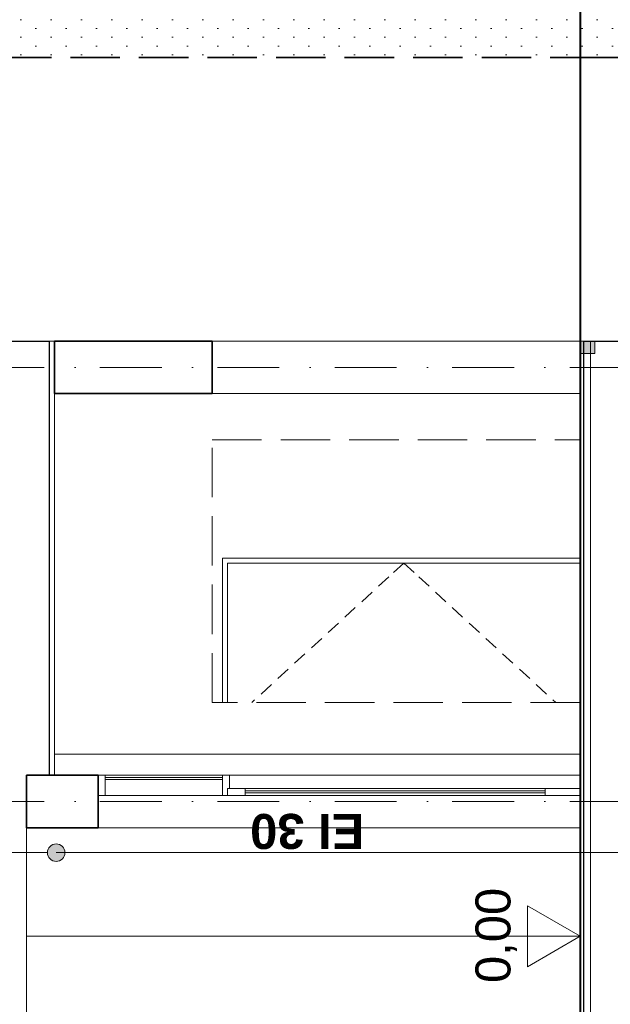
# Model space of a CAD drawing. Header units: millimetres. Extents: x -8078 to 241103, y -4319 to 602442.
# Tile 11 of 148: x 34492 to 37863, y 250973 to 256598. Entities that reach past the tile are written whole.
import ezdxf

# ---------------------------------------------------------------- set-up
doc = ezdxf.new("R2010")
doc.units = ezdxf.units.MM
doc.header["$MEASUREMENT"] = 0
doc.set_wipeout_variables(frame=1)
for name, pattern in [('Krawędzie ukryte', [3.912222, 2.822222, -1.09]), ('Kropki i Kreski', [6.702778, 3.527778, -1.763889, 0, -1.411111]), ('Wipeout_Contour', [1000, 0, -1000])]:
    doc.linetypes.add(name, pattern=pattern)
for name, color, linetype in [('#podkład', 252, 'Continuous'), ('2D - Ogólne', 7, 'Continuous'), ('Konstrukcja - Siatka mod', 7, 'Continuous'), ('Konstrukcja - Stropy', 7, 'Continuous'), ('Konstrukcja - Ściany działowe', 7, 'Continuous'), ('Konstrukcja - Ściany nośne wew..P', 7, 'Continuous'), ('Opisy - Tekst', 7, 'Continuous'), ('Wymiarowanie - Ogólne', 7, 'Continuous')]:
    doc.layers.add(name, color=color, linetype=linetype)
doc.styles.add('STYL_AUTOMATYCZNY_12', font='txt')
doc.styles.add('STYL_AUTOMATYCZNY_3', font='txt')
pattern_1 = [(0, (-208051.03, 533518.21), (0, 75), [0, -75])]
pattern_2 = [(90, (-1702.6, 957497.23), (-173.20508, 1e-14), [0, -100]), (90, (-1789.2, 957547.23), (-173.20508, 1e-14), [0, -100])]

# ---------------------------------------------------------------- blocks, each defined once
blk = doc.blocks.new('qqe433333')
at = {"linetype": 'Continuous', "lineweight": 13}
blk.add_hatch(color=252, dxfattribs=at).paths.add_polyline_path([(-4692.6, 673247.6), (-4673.5, 673251.4), (-4657.2, 673262.2), (-4646.4, 673278.4), (-4642.6, 673297.6), (-4646.4, 673316.7), (-4657.2, 673332.9), (-4673.5, 673343.8), (-4692.6, 673347.6), (-4711.7, 673343.8), (-4728, 673332.9), (-4738.8, 673316.7), (-4742.6, 673297.6), (-4738.8, 673278.4), (-4728, 673262.2), (-4711.7, 673251.4)])
at = {"layer": '2D - Ogólne', "linetype": 'Continuous', "lineweight": 0}
blk.add_hatch(color=252, dxfattribs=at).paths.add_polyline_path([(-1617.6, 676219.5), (-1702.6, 676219.5), (-1702.6, 676149.5), (-1617.6, 676149.5)])
at = {"layer": 'Konstrukcja - Ściany nośne wew..P', "linetype": 'Continuous', "lineweight": 15}
h = blk.add_hatch(dxfattribs=at)
h.set_pattern_fill('Tynk_0008', color=252, angle=90, style=0, pattern_type=2)
h.set_pattern_definition(pattern_2)
h.paths.add_polyline_path([(-1702.6, 677839.5), (-1702.6, 678139.5), (-3802.6, 678139.5), (-3802.6, 678055.5), (-5002.6, 678055.5), (-5002.6, 677839.5)])
h = blk.add_hatch(dxfattribs=at)
h.set_pattern_fill('Tynk_0008', color=252, angle=90, style=0, pattern_type=2)
h.set_pattern_definition(pattern_2)
h.paths.add_polyline_path([(-1702.6, 677839.5), (3567.4, 677839.5), (3567.4, 678055.5), (-1702.6, 678055.5)])
at = {"color": 252, "linetype": 'Continuous', "lineweight": 13, "ltscale": 100, "flags": 128}
for points in [[(-7992.6, 673297.6), (-4742.6, 673297.6)], [(-4692.6, 673297.6), (-1442.6, 673297.6)]]:
    blk.add_lwpolyline(points, dxfattribs=at)
at = {"color": 252, "linetype": 'Continuous', "lineweight": 13, "ltscale": 100}
blk.add_circle((-4692.6, 673297.6), 50, dxfattribs=at)
at = {"layer": '2D - Ogólne', "color": 252, "linetype": 'Continuous', "lineweight": 13, "ltscale": 100}
for p, q in [((-1702.6, 673859.4), (-4702.6, 673859.4)), ((-1702.6, 672819.7), (-4862.6, 672819.7))]:
    blk.add_line(p, q, dxfattribs=at)
at = {"layer": '2D - Ogólne', "color": 252, "linetype": 'Continuous', "lineweight": 13, "ltscale": 100, "flags": 128}
blk.add_lwpolyline([(-1617.6, 676219.5), (-1617.6, 676149.5), (-1702.6, 676149.5), (-1702.6, 676219.5)], close=True, dxfattribs=at)
at = {"layer": 'Konstrukcja - Siatka mod', "color": 252, "linetype": 'Kropki i Kreski', "lineweight": 13, "ltscale": 100}
for p, q in [((-21202.6, 676069.5), (2797.4, 676069.5)), ((-21202.6, 673589.5), (2797.4, 673589.5))]:
    blk.add_line(p, q, dxfattribs=at)
at = {"layer": 'Konstrukcja - Stropy', "color": 252, "linetype": 'Continuous', "lineweight": 25, "ltscale": 100}
blk.add_line((-4732.6, 676219.5), (-4732.6, 673739.5), dxfattribs=at)
at = {"layer": 'Konstrukcja - Stropy', "color": 252, "linetype": 'Continuous', "lineweight": 13, "ltscale": 100}
for p, q in [((-4732.6, 676219.5), (-4702.6, 676219.5)), ((-1702.6, 676219.5), (-1682.6, 676219.5)), ((-1642.6, 676219.5), (-1642.6, 673739.5)), ((-4702.6, 675919.5), (-4702.6, 673739.5)), ((-1642.6, 673739.5), (-1642.6, 672042.6)), ((-4862.6, 673439.5), (-4862.6, 672342.6))]:
    blk.add_line(p, q, dxfattribs=at)
at = {"layer": 'Konstrukcja - Stropy', "color": 252, "linetype": 'Continuous', "lineweight": 25, "ltscale": 100, "flags": 128}
for points in [[(-5022.6, 676219.5), (-4982.6, 676219.5), (-4732.6, 676219.5)], [(-1682.6, 676219.5), (-1642.6, 676219.5), (-1402.6, 676219.5)]]:
    blk.add_lwpolyline(points, dxfattribs=at)
at = {"layer": 'Konstrukcja - Ściany nośne wew..P', "color": 252, "linetype": 'Krawędzie ukryte', "lineweight": 35, "ltscale": 100}
for p, q in [((-5002.6, 677839.5), (-1702.6, 677839.5)), ((-1702.6, 677839.5), (3807.4, 677839.5))]:
    blk.add_line(p, q, dxfattribs=at)
at = {"layer": 'Konstrukcja - Ściany nośne wew..P', "color": 252, "linetype": 'Continuous', "lineweight": 20, "ltscale": 100}
for p, q in [((-1702.6, 676219.5), (-1702.6, 677839.5)), ((-3802.6, 676219.5), (-1702.6, 676219.5)), ((-1702.6, 675919.5), (-3802.6, 675919.5)), ((-1702.6, 673439.5), (-4452.6, 673439.5))]:
    blk.add_line(p, q, dxfattribs=at)
at = {"layer": 'Konstrukcja - Ściany nośne wew..P', "color": 252, "linetype": 'Continuous', "lineweight": 35, "ltscale": 100}
for p, q in [((-4702.6, 676219.5), (-4702.6, 675919.5)), ((-4702.6, 676219.5), (-3802.6, 676219.5)), ((-3802.6, 676219.5), (-3802.6, 675919.5)), ((-4702.6, 675919.5), (-3802.6, 675919.5)), ((-4862.6, 673739.5), (-4862.6, 673439.5)), ((-4702.6, 673739.5), (-4452.6, 673739.5)), ((-4862.6, 673439.5), (-4452.6, 673439.5))]:
    blk.add_line(p, q, dxfattribs=at)
at = {"layer": 'Konstrukcja - Ściany nośne wew..P', "color": 252, "linetype": 'Continuous', "lineweight": 13, "ltscale": 100}
for p, q in [((-1792, 673624.4), (-1847, 673624.4)), ((-1702.6, 673624.4), (-1757.6, 673624.4))]:
    blk.add_line(p, q, dxfattribs=at)
at = {"layer": 'Konstrukcja - Ściany nośne wew..P', "color": 252, "linetype": 'Continuous', "lineweight": 35, "ltscale": 100, "flags": 128}
for points in [[(-4862.6, 673739.5), (-4732.6, 673739.5), (-4702.6, 673739.5)], [(-4452.6, 673739.5), (-4452.6, 673624.5), (-4452.6, 673439.5)]]:
    blk.add_lwpolyline(points, dxfattribs=at)
at = {"layer": 'Wymiarowanie - Ogólne', "color": 252, "linetype": 'Continuous', "lineweight": 13, "ltscale": 100}
for p, q in [((-1702.6, 672819.7), (-1702.6, 673044.7)), ((-2002.6, 672645.7), (-2002.6, 672993.7)), ((-2002.6, 672993.7), (-1702.6, 672819.7)), ((-1702.6, 672819.7), (-2002.6, 672645.7)), ((-1702.6, 672819.7), (-1702.6, 672594.7))]:
    blk.add_line(p, q, dxfattribs=at)
at = {"layer": 'Opisy - Tekst', "color": 252, "linetype": 'Continuous', "lineweight": 13, "insert": (-2933.8, 673318.6), "char_height": 200, "attachment_point": 1, "rotation": 180, "style": 'STYL_AUTOMATYCZNY_12'}
blk.add_mtext('\\A1;{\\pql;\\fHelvetica|b1|i0|c238|p0;\\W1.000000;EI 30}', dxfattribs=at)
at = {"layer": 'Wymiarowanie - Ogólne', "color": 252, "linetype": 'Continuous', "lineweight": 13, "insert": (-2062.6, 672552.8), "char_height": 200, "width": 533.84, "attachment_point": 7, "rotation": 90, "style": 'STYL_AUTOMATYCZNY_3'}
blk.add_mtext('\\A1;{\\pql;\\fArial|b0|i0|c238|p0;\\W1.000000;0,00}', dxfattribs=at)
at = {"color": 252, "linetype": 'Wipeout_Contour', "lineweight": 0, "ltscale": 1872988.536509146}
blk.add_wipeout([(-3702.6, 674951.5), (-1702.6, 674951.5), (-1702.6, 674979.5), (-3702.6, 674979.5)], dxfattribs=at).dxf.layer = 'Konstrukcja - Ściany działowe'
at = {"color": 252, "linetype": 'Wipeout_Contour', "lineweight": 0, "ltscale": 1877107.077386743}
blk.add_wipeout([(-3742.6, 673624.5), (-3742.6, 673739.5), (-4412.6, 673739.5), (-4412.6, 673624.5)], dxfattribs=at).dxf.layer = 'Konstrukcja - Ściany nośne wew..P'
at = {"color": 252, "linetype": 'Wipeout_Contour', "lineweight": 0, "ltscale": 1871782.841983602}
blk.add_wipeout([(-1702.6, 673664.5), (-1702.6, 673739.5), (-3702.6, 673739.5), (-3702.6, 673664.5)], dxfattribs=at).dxf.layer = 'Konstrukcja - Ściany nośne wew..P'
at = {"layer": 'Konstrukcja - Stropy', "color": 252, "linetype": 'Continuous', "lineweight": 25, "ltscale": 100}
blk.add_line((-1682.6, 673739.5), (-1682.6, 672042.6), dxfattribs=at)
at = {"layer": 'Konstrukcja - Stropy', "color": 252, "linetype": 'Continuous', "lineweight": 13, "ltscale": 100, "flags": 128}
blk.add_lwpolyline([(-1702.6, 673739.5), (-1702.6, 673664.5), (-1702.6, 673624.5), (-1702.6, 672120.6)], dxfattribs=at)
at = {"layer": 'Konstrukcja - Ściany nośne wew..P', "color": 252, "linetype": 'Continuous', "lineweight": 13, "ltscale": 100}
for p, q in [((-4452.6, 673739.5), (-4412.6, 673739.5)), ((-3742.6, 673739.5), (-4412.6, 673739.5)), ((-4412.6, 673739.5), (-4412.6, 673624.5)), ((-3742.6, 673727.5), (-4412.6, 673727.5)), ((-4412.6, 673715.5), (-3742.6, 673715.5)), ((-3742.6, 673739.5), (-3742.6, 673624.5)), ((-3742.6, 673739.5), (-3702.6, 673739.5)), ((-1702.6, 673739.5), (-3702.6, 673739.5)), ((-3702.6, 673739.5), (-3702.6, 673664.5)), ((-3714.6, 673664.5), (-3714.6, 673624.5)), ((-3702.6, 673664.6), (-3659.6, 673664.6)), ((-1792, 673664.6), (-1847, 673664.6)), ((-1714, 673664.6), (-1757.6, 673664.6)), ((-4452.6, 673624.5), (-4412.6, 673624.5)), ((-3742.6, 673624.5), (-4412.6, 673624.5)), ((-3714.6, 673624.4), (-3659.6, 673624.4))]:
    blk.add_line(p, q, dxfattribs=at)
at = {"color": 252, "linetype": 'Wipeout_Contour', "lineweight": 0, "ltscale": 2815021.323099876}
blk.add_wipeout([(-3742.6, 674979.5), (-3742.6, 674154.8), (-3714.6, 674154.8), (-3714.6, 674951.5), (-3702.6, 674951.5), (-3702.6, 674979.5)], dxfattribs=at).dxf.layer = 'Konstrukcja - Ściany działowe'
at = {"color": 252, "linetype": 'Wipeout_Contour', "lineweight": 0, "ltscale": 1871945.819807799}
blk.add_wipeout([(-3614.6, 673624.5), (-1902.6, 673624.5), (-1902.6, 673664.5), (-3614.6, 673664.5)], dxfattribs=at).dxf.layer = 'Konstrukcja - Ściany nośne wew..P'
at = {"layer": 'Konstrukcja - Ściany nośne wew..P', "color": 252, "linetype": 'Continuous', "lineweight": 13, "ltscale": 100}
for p, q in [((-3625.2, 673664.6), (-3570.2, 673664.6)), ((-3614.6, 673664.5), (-1902.6, 673664.5)), ((-3614.6, 673664.5), (-3614.6, 673624.5)), ((-1902.6, 673650.5), (-3614.6, 673650.5)), ((-3614.6, 673638.5), (-1902.6, 673638.5)), ((-3535.8, 673664.6), (-3480.8, 673664.6)), ((-3446.4, 673664.6), (-3391.4, 673664.6)), ((-3357, 673664.6), (-3302, 673664.6)), ((-3267.6, 673664.6), (-3212.6, 673664.6)), ((-3178.2, 673664.6), (-3123.2, 673664.6)), ((-3088.8, 673664.6), (-3033.8, 673664.6)), ((-2999.4, 673664.6), (-2944.4, 673664.6)), ((-2910, 673664.6), (-2894, 673664.6)), ((-2894, 673664.6), (-2855, 673664.6)), ((-2820.6, 673664.6), (-2765.6, 673664.6)), ((-2763.6, 673664.6), (-2708.6, 673664.6)), ((-2653.6, 673664.6), (-2708.6, 673664.6)), ((-2596.6, 673664.6), (-2651.6, 673664.6)), ((-2523.2, 673664.6), (-2562.2, 673664.6)), ((-2507.2, 673664.6), (-2523.2, 673664.6)), ((-2417.8, 673664.6), (-2472.8, 673664.6)), ((-2328.4, 673664.6), (-2383.4, 673664.6)), ((-2239, 673664.6), (-2294, 673664.6)), ((-2149.6, 673664.6), (-2204.6, 673664.6)), ((-2060.2, 673664.6), (-2115.2, 673664.6)), ((-1970.8, 673664.6), (-2025.8, 673664.6)), ((-1881.4, 673664.6), (-1936.4, 673664.6)), ((-1902.6, 673664.5), (-1902.6, 673624.5)), ((-1902.6, 673664.5), (-1702.6, 673664.5)), ((-3625.2, 673624.4), (-3570.2, 673624.4)), ((-3614.6, 673624.5), (-1902.6, 673624.5)), ((-3535.8, 673624.4), (-3480.8, 673624.4)), ((-3446.4, 673624.4), (-3391.4, 673624.4)), ((-3357, 673624.4), (-3302, 673624.4)), ((-3267.6, 673624.4), (-3212.6, 673624.4)), ((-3178.2, 673624.4), (-3123.2, 673624.4)), ((-3088.8, 673624.4), (-3033.8, 673624.4)), ((-2999.4, 673624.4), (-2944.4, 673624.4)), ((-2910, 673624.4), (-2894, 673624.4)), ((-2894, 673624.4), (-2855, 673624.4)), ((-2820.6, 673624.4), (-2765.6, 673624.4)), ((-2763.6, 673624.4), (-2708.6, 673624.4)), ((-2653.6, 673624.4), (-2708.6, 673624.4)), ((-2596.6, 673624.4), (-2651.6, 673624.4)), ((-2523.2, 673624.4), (-2562.2, 673624.4)), ((-2507.2, 673624.4), (-2523.2, 673624.4)), ((-2417.8, 673624.4), (-2472.8, 673624.4)), ((-2328.4, 673624.4), (-2383.4, 673624.4)), ((-2239, 673624.4), (-2294, 673624.4)), ((-2149.6, 673624.4), (-2204.6, 673624.4)), ((-2060.2, 673624.4), (-2115.2, 673624.4)), ((-1970.8, 673624.4), (-2025.8, 673624.4)), ((-1881.4, 673624.4), (-1936.4, 673624.4)), ((-1902.6, 673624.5), (-1702.6, 673624.5))]:
    blk.add_line(p, q, dxfattribs=at)
at = {"layer": 'Konstrukcja - Ściany nośne wew..P', "color": 252, "linetype": 'Continuous', "lineweight": 13, "ltscale": 100, "flags": 128}
for points in [[(-3714.6, 673664.5), (-3702.6, 673664.5), (-3614.6, 673664.5)], [(-3742.6, 673624.5), (-3714.6, 673624.5), (-3614.6, 673624.5)]]:
    blk.add_lwpolyline(points, dxfattribs=at)
at = {"color": 252, "linetype": 'Wipeout_Contour', "lineweight": 0, "ltscale": 1872617.573062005}
blk.add_wipeout([(-1702.6, 674154.8), (-1702.6, 674951.5), (-3714.6, 674951.5), (-3714.6, 674154.8)], dxfattribs=at).dxf.layer = 'Konstrukcja - Ściany działowe'
at = {"color": 252, "linetype": 'Wipeout_Contour', "lineweight": 0, "ltscale": 2811648.757581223}
blk.add_wipeout([(-3802.6, 675654.8), (-3802.6, 674154.8), (-3742.6, 674154.8), (-3742.6, 674979.5), (-1702.6, 674979.5), (-1702.6, 675654.8)], dxfattribs=at).dxf.layer = 'Konstrukcja - Ściany działowe'
at = {"layer": 'Konstrukcja - Stropy', "color": 252, "linetype": 'Continuous', "lineweight": 13, "ltscale": 100}
blk.add_line((-1702.6, 676219.5), (-1702.6, 673739.5), dxfattribs=at)
at = {"layer": 'Konstrukcja - Stropy', "color": 252, "linetype": 'Continuous', "lineweight": 25, "ltscale": 100}
blk.add_line((-1682.6, 676219.5), (-1682.6, 673739.5), dxfattribs=at)
at = {"layer": 'Konstrukcja - Ściany działowe', "color": 252, "linetype": 'Continuous', "lineweight": 13, "ltscale": 100}
for p, q in [((-3742.6, 674979.5), (-3702.6, 674979.5)), ((-3742.6, 674154.8), (-3742.6, 674979.5)), ((-3702.6, 674979.5), (-1702.6, 674979.5)), ((-1702.6, 674951.5), (-3714.6, 674951.5)), ((-3714.6, 674951.5), (-3714.6, 674154.8)), ((-2767.5, 674897.4), (-2708.6, 674951.5)), ((-2649.7, 674897.4), (-2708.6, 674951.5)), ((-2852.9, 674818.9), (-2794, 674873.1)), ((-2564.3, 674818.9), (-2623.2, 674873.1)), ((-2948.7, 674731), (-2889.7, 674785.1)), ((-2468.5, 674731), (-2527.5, 674785.1)), ((-3044.4, 674643.1), (-2985.5, 674697.2)), ((-2372.8, 674643.1), (-2431.7, 674697.2)), ((-3140.1, 674555.1), (-3081.2, 674609.2)), ((-2277.1, 674555.1), (-2336, 674609.2)), ((-3235.9, 674467.2), (-3177, 674521.3)), ((-2181.3, 674467.2), (-2240.2, 674521.3)), ((-3331.6, 674379.2), (-3272.7, 674433.4)), ((-2085.6, 674379.2), (-2144.5, 674433.4)), ((-3427.4, 674291.3), (-3368.4, 674345.4)), ((-1989.8, 674291.3), (-2048.7, 674345.4)), ((-3523.1, 674203.4), (-3464.2, 674257.5)), ((-1894.1, 674203.4), (-1953, 674257.5)), ((-3576, 674154.8), (-3559.9, 674169.5)), ((-1841.2, 674154.8), (-1857.3, 674169.5))]:
    blk.add_line(p, q, dxfattribs=at)
at = {"layer": 'Konstrukcja - Ściany nośne wew..P', "color": 252, "linetype": 'Krawędzie ukryte', "lineweight": 20, "ltscale": 100}
for p, q in [((-3802.6, 674154.8), (-3802.6, 675654.8)), ((-3802.6, 675654.8), (-1702.6, 675654.8)), ((-1702.6, 674154.8), (-3802.6, 674154.8))]:
    blk.add_line(p, q, dxfattribs=at)

msp = doc.modelspace()

# ---------------------------------------------------------------- hatches: boundary and pattern name
at = {"layer": 'Konstrukcja - Ściany działowe', "linetype": 'Continuous', "lineweight": 13}
h = msp.add_hatch(dxfattribs=at)
h.set_pattern_fill('Gips_0004', color=252, style=0, pattern_type=2)
h.set_pattern_definition(pattern_1)
h.paths.add_polyline_path([(37422.6, 254256.5), (37422.6, 257190.5), (37397.6, 257190.5), (37397.6, 254256.5)])
h = msp.add_hatch(dxfattribs=at)
h.set_pattern_fill('Gips_0004', color=252, style=0, pattern_type=2)
h.set_pattern_definition(pattern_1)
h.paths.add_polyline_path([(37547.6, 254131.5), (37547.6, 257190.5), (37522.6, 257190.5), (37522.6, 254131.5)])
h = msp.add_hatch(dxfattribs=at)
h.set_pattern_fill('Gips_0004', color=252, style=0, pattern_type=2)
h.set_pattern_definition(pattern_1)
h.paths.add_polyline_path([(37397.6, 254256.5), (36859.3, 254256.5), (36859.3, 254231.5), (37397.6, 254231.5)])
h = msp.add_hatch(dxfattribs=at)
h.set_pattern_fill('Gips_0004', color=252, style=0, pattern_type=2)
h.set_pattern_definition(pattern_1)
h.paths.add_polyline_path([(37397.6, 254256.5), (37397.6, 254231.5), (37422.6, 254231.5)])
h = msp.add_hatch(dxfattribs=at)
h.set_pattern_fill('Gips_0004', color=252, style=0, pattern_type=2)
h.set_pattern_definition(pattern_1)
h.paths.add_polyline_path([(37422.6, 254256.5), (37397.6, 254256.5), (37422.6, 254231.5)])
h = msp.add_hatch(dxfattribs=at)
h.set_pattern_fill('Gips_0004', color=252, style=0, pattern_type=2)
h.set_pattern_definition(pattern_1)
h.paths.add_polyline_path([(37522.6, 254131.5), (36859.3, 254131.5), (36859.3, 254106.5), (37522.6, 254106.5)])
h = msp.add_hatch(dxfattribs=at)
h.set_pattern_fill('Gips_0004', color=252, style=0, pattern_type=2)
h.set_pattern_definition(pattern_1)
h.paths.add_polyline_path([(37522.6, 254131.5), (37522.6, 254106.5), (37547.6, 254106.5)])
h = msp.add_hatch(dxfattribs=at)
h.set_pattern_fill('Gips_0004', color=252, style=0, pattern_type=2)
h.set_pattern_definition(pattern_1)
h.paths.add_polyline_path([(37547.6, 254131.5), (37522.6, 254131.5), (37547.6, 254106.5)])

# ---------------------------------------------------------------- next in the draw order: block references
at = {"layer": '#podkład'}
msp.add_blockref('qqe433333', (39392.7, -421457.7), dxfattribs=at)

# ---------------------------------------------------------------- next in the draw order: linework, layer by layer
at = {"color": 1, "lineweight": 40}
msp.add_lwpolyline([(37690.1, 259711.8), (37690.1, 239080.3)], dxfattribs=at)

doc.saveas('drawing.dxf')
